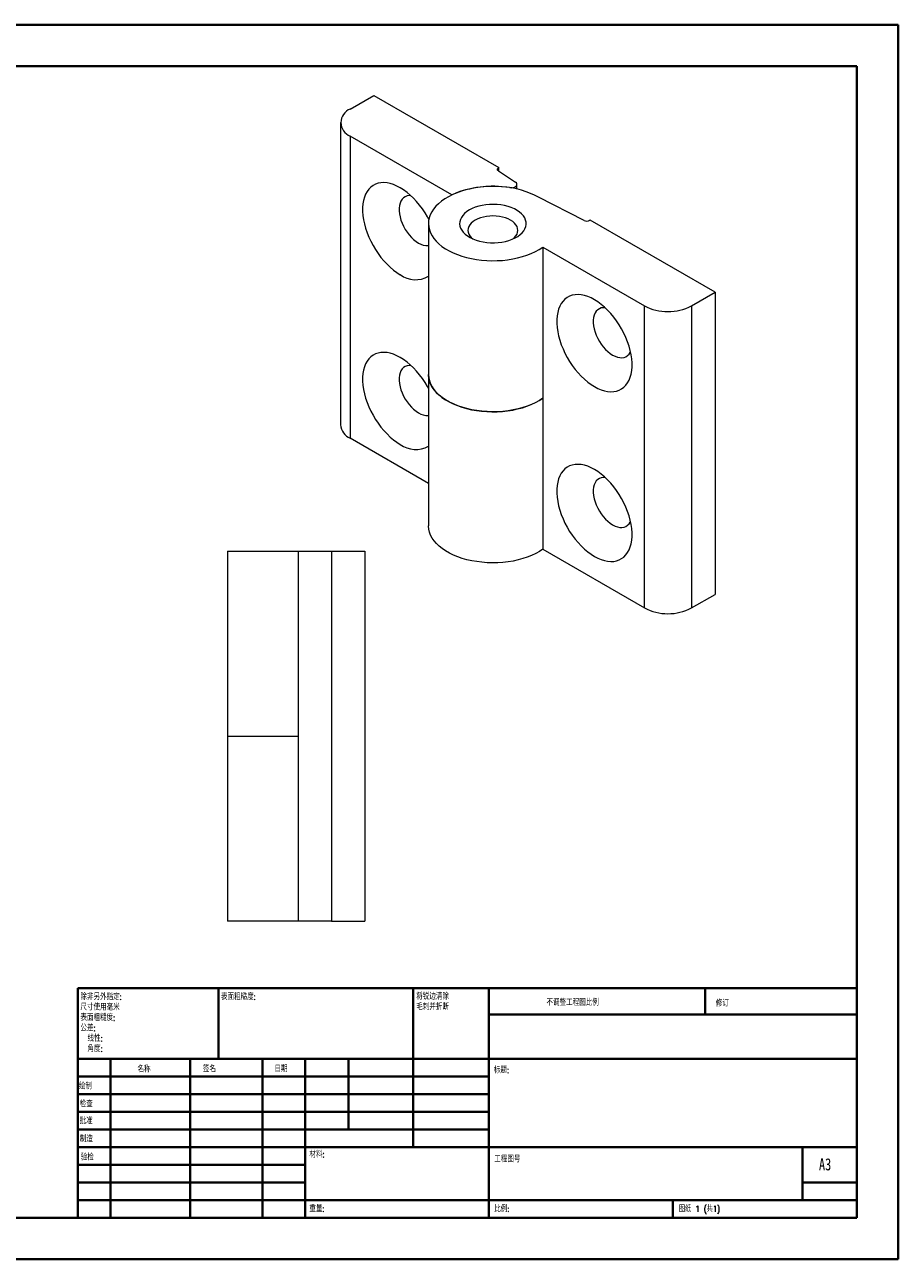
# Model space of a CAD drawing. Header units: millimetres. Extents: x 0 to 420, y 0 to 297.
# Tile 2 of 2: x 210 to 420, y 0 to 297. Entities that reach past the tile are written whole.
import ezdxf

# ---------------------------------------------------------------- set-up
doc = ezdxf.new("R2010")
doc.units = ezdxf.units.MM
doc.styles.add('SLDTEXTSTYLE0', font='TXT', dxfattribs={"width": 0.75, "bigfont": 'bigfont'})
doc.styles.add('SLDTEXTSTYLE1', font='TXT', dxfattribs={"width": 0.75})
doc.styles.add('SLDTEXTSTYLE2', font='TXT', dxfattribs={"width": 0.694444, "bigfont": 'bigfont'})

# ---------------------------------------------------------------- blocks, each defined once
blk = doc.blocks.new('SW_NOTE_0')
at = {"color": 0, "linetype": 'Continuous', "lineweight": 0, "char_height": 1.5, "attachment_point": 1, "style": 'SLDTEXTSTYLE0'}
for s, insert in [('\\M+18FAB锐边\\M+190B4\\M+18F9C', (0, 1.93)), ('\\M+196D1\\M+18E68\\M+19BF3\\M+190DC\\M+19266', (0, -0.57))]:
    blk.add_mtext(s, dxfattribs=dict(at, insert=insert))
blk = doc.blocks.new('SW_NOTE_1')
at = {"color": 0, "linetype": 'Continuous', "lineweight": 0, "char_height": 1.5, "attachment_point": 1, "style": 'SLDTEXTSTYLE0'}
for s, insert in [('\\M+18F9C\\M+194F1另\\M+18A4F\\M+18E77\\M+192E8:', (0, 1.93)), ('\\M+18EDA\\M+190A1\\M+18E67\\M+19770\\M+19F7C\\M+195C4', (0, -0.57)), ('\\M+1955C\\M+196CA\\M+19165糙\\M+19378:', (0, -3.07)), ('\\M+18CF6\\M+18DB7:', (0, -5.57)), ('线\\M+190AB:', (1.69, -8.07)), ('\\M+18A70\\M+19378:', (1.69, -10.57))]:
    blk.add_mtext(s, dxfattribs=dict(at, insert=insert))

msp = doc.modelspace()

# ---------------------------------------------------------------- linework, layer by layer
at = {"color": 7, "linetype": 'Continuous', "lineweight": 40}
for p, q in [((0.08, 297.21), (420.08, 297.21)), ((420.08, 0.21), (420.08, 297.21)), ((25.08, 287.21), (410.08, 287.21)), ((410.08, 287.21), (410.08, 10.21)), ((222.88, 65.46), (410.08, 65.46)), ((222.88, 65.46), (222.88, 10.21)), ((256.68, 48.46), (256.68, 65.46)), ((303.48, 65.46), (303.48, 27.21)), ((321.68, 65.46), (321.68, 10.21)), ((373.68, 59.09), (373.68, 65.46)), ((410.08, 59.09), (321.68, 59.09)), ((410.08, 48.46), (222.88, 48.46)), ((230.68, 48.46), (230.68, 10.21)), ((249.87, 48.46), (249.87, 10.21)), ((267.28, 48.46), (267.28, 10.21)), ((277.48, 10.21), (277.48, 48.46)), ((287.88, 31.46), (287.88, 48.46)), ((321.68, 44.21), (222.88, 44.21)), ((321.68, 39.96), (222.88, 39.96)), ((321.68, 35.71), (222.88, 35.71)), ((321.68, 31.46), (222.88, 31.46)), ((277.48, 27.21), (222.88, 27.21)), ((277.48, 27.21), (410.08, 27.21)), ((397.08, 14.46), (397.08, 27.21)), ((277.48, 22.96), (222.88, 22.96)), ((277.48, 18.71), (222.88, 18.71)), ((410.08, 18.71), (397.08, 18.71)), ((222.88, 14.46), (410.08, 14.46)), ((365.88, 10.21), (365.88, 14.46)), ((25.08, 10.21), (410.08, 10.21)), ((0.08, 0.21), (420.08, 0.21))]:
    msp.add_line(p, q, dxfattribs=at)
at = {"color": 7, "linetype": 'Continuous', "lineweight": 15}
for p, q in [((288.34, 276.93), (294, 280.19)), ((294, 280.19), (324.05, 262.84)), ((286, 273.66), (286, 200.99)), ((312.79, 256.28), (288.34, 270.4)), ((288.34, 270.4), (288.34, 197.72)), ((323.96, 262.03), (328.07, 259.33)), ((324.05, 262.84), (324, 262.82)), ((324.05, 261.97), (324.05, 262.84)), ((328.42, 257.67), (328.42, 258.8)), ((344.56, 250.14), (333.59, 255.7)), ((345.97, 250.19), (345.92, 250.16)), ((376.02, 232.84), (345.97, 250.19)), ((307.13, 249.37), (307.13, 213.04)), ((334.6, 243.69), (359.05, 229.58)), ((334.6, 243.69), (334.6, 207.35)), ((370.36, 229.58), (376.02, 232.84)), ((376.02, 232.84), (376.02, 160.17)), ((359.05, 156.9), (359.05, 229.58)), ((370.36, 229.58), (370.36, 156.9)), ((307.13, 213.04), (307.13, 176.7)), ((334.6, 207.35), (334.6, 171.02)), ((307.13, 186.87), (288.34, 197.72)), ((258.86, 170.58), (258.86, 126.08)), ((258.86, 170.58), (275.86, 170.58)), ((275.86, 170.58), (283.86, 170.58)), ((275.86, 81.58), (275.86, 170.58)), ((283.86, 170.58), (283.86, 81.58)), ((283.86, 170.58), (291.86, 170.58)), ((291.86, 170.58), (291.86, 81.58)), ((334.6, 171.02), (359.05, 156.9)), ((370.36, 156.9), (376.02, 160.17)), ((258.86, 126.08), (258.86, 81.58)), ((258.86, 126.08), (275.86, 126.08)), ((275.86, 81.58), (258.86, 81.58)), ((283.86, 81.58), (275.86, 81.58)), ((283.86, 81.58), (291.86, 81.58))]:
    msp.add_line(p, q, dxfattribs=at)
at = {"color": 8, "linetype": 'Continuous', "lineweight": 15}
msp.add_line((324, 262.82), (324, 262), dxfattribs=at)
at = {"color": 7, "linetype": 'Continuous', "lineweight": 15, "flags": 128}
for points in [[(323.96, 262.03), (323.85, 262.12), (323.77, 262.22), (323.72, 262.32), (323.71, 262.43), (323.73, 262.54), (323.79, 262.64), (323.88, 262.74), (324, 262.82)], [(307.23, 250.37), (306.9, 250.98), (306.31, 251.97), (305.68, 252.92), (305, 253.83), (304.29, 254.68), (303.54, 255.48), (302.77, 256.22), (301.98, 256.88), (301.17, 257.48), (300.36, 257.99), (299.55, 258.41), (298.74, 258.75), (297.95, 259), (297.18, 259.16), (296.43, 259.22), (295.72, 259.19), (295.04, 259.06), (294.4, 258.84), (293.82, 258.53), (293.28, 258.14), (292.81, 257.65), (292.39, 257.09), (292.04, 256.45), (291.75, 255.73), (291.54, 254.95), (291.39, 254.11), (291.32, 253.22), (291.32, 252.28), (291.39, 251.31), (291.54, 250.3), (291.75, 249.27), (292.04, 248.23), (292.39, 247.18), (292.81, 246.14), (293.28, 245.1), (293.82, 244.09), (294.4, 243.1), (295.04, 242.15), (295.72, 241.24), (296.43, 240.38), (297.18, 239.58), (297.95, 238.85), (298.74, 238.18), (299.55, 237.59), (300.36, 237.08), (300.36, 237.08)], [(326.66, 258.01), (327.05, 257.99), (327.44, 258.02), (327.8, 258.12), (328.09, 258.28), (328.3, 258.47), (328.41, 258.69), (328.4, 258.92), (328.29, 259.14), (328.07, 259.33)], [(302.92, 256.08), (302.5, 256.09), (302, 256.01), (301.55, 255.84), (301.15, 255.58), (300.8, 255.23), (300.52, 254.8), (300.31, 254.29), (300.16, 253.72), (300.09, 253.09), (300.09, 252.42), (300.16, 251.7), (300.31, 250.96), (300.52, 250.21), (300.8, 249.45), (301.15, 248.71), (301.55, 247.98), (302, 247.29), (302.5, 246.64), (303.03, 246.05), (303.58, 245.52), (304.16, 245.06), (304.74, 244.68)], [(333.59, 255.7), (332.66, 256.19), (331.67, 256.64), (330.61, 257.04), (329.51, 257.39), (328.35, 257.69), (327.16, 257.93), (325.94, 258.12), (324.69, 258.24), (323.44, 258.31), (322.17, 258.32), (320.91, 258.27), (319.66, 258.16), (318.44, 257.99), (317.23, 257.76), (316.07, 257.48), (314.95, 257.14), (313.88, 256.76), (312.86, 256.32), (311.92, 255.84), (311.04, 255.31), (310.24, 254.75), (309.52, 254.15), (308.89, 253.52), (308.36, 252.86), (307.91, 252.17), (307.57, 251.47), (307.32, 250.76), (307.18, 250.03), (307.13, 249.3), (307.2, 248.58), (307.36, 247.85), (307.62, 247.14), (307.99, 246.44), (308.45, 245.76), (309.01, 245.11), (309.65, 244.48), (310.39, 243.89), (311.2, 243.33), (312.09, 242.81), (313.05, 242.34), (314.08, 241.91), (315.16, 241.54), (316.29, 241.21), (317.46, 240.94), (318.67, 240.72), (319.9, 240.57), (321.15, 240.47), (322.41, 240.43), (323.67, 240.45), (324.93, 240.52), (326.17, 240.66), (327.39, 240.86), (328.57, 241.11), (329.72, 241.42), (330.82, 241.77), (331.86, 242.18), (332.85, 242.64), (333.76, 243.14), (334.6, 243.69)], [(316.98, 252.64), (316.37, 252.25), (315.84, 251.81), (315.4, 251.35), (315.06, 250.86), (314.82, 250.36), (314.67, 249.83), (314.63, 249.31), (314.7, 248.78), (314.87, 248.26), (315.14, 247.76), (315.51, 247.28), (315.97, 246.82), (316.51, 246.4), (317.14, 246.02), (317.84, 245.68), (318.6, 245.38), (319.41, 245.15), (320.27, 244.96), (321.16, 244.83), (322.06, 244.77), (322.98, 244.76), (323.88, 244.81), (324.78, 244.92), (325.64, 245.09), (326.47, 245.32), (327.24, 245.6), (327.96, 245.93), (328.6, 246.3), (329.17, 246.71), (329.65, 247.16), (330.05, 247.64), (330.34, 248.14), (330.54, 248.65), (330.63, 249.18), (330.61, 249.7), (330.5, 250.23), (330.28, 250.74), (329.96, 251.23), (329.54, 251.7), (329.04, 252.14), (328.45, 252.54), (327.79, 252.91), (327.05, 253.22), (326.27, 253.49), (325.43, 253.7), (324.56, 253.86), (323.66, 253.95), (322.75, 253.99), (321.84, 253.97), (320.93, 253.89), (320.05, 253.74), (319.21, 253.55), (318.4, 253.29), (317.66, 252.99), (316.98, 252.64)], [(347.03, 231.04), (346.22, 231.47), (345.41, 231.81), (344.62, 232.06), (343.85, 232.21), (343.1, 232.28), (342.39, 232.24), (341.71, 232.12), (341.07, 231.9), (340.49, 231.59), (339.95, 231.19), (339.48, 230.71), (339.06, 230.15), (338.71, 229.5), (338.42, 228.79), (338.2, 228.01), (338.06, 227.17), (337.99, 226.28), (337.99, 225.34), (338.06, 224.37), (338.2, 223.36), (338.42, 222.33), (338.71, 221.29), (339.06, 220.24), (339.48, 219.2), (339.95, 218.16), (340.49, 217.15), (341.07, 216.16), (341.71, 215.21), (342.39, 214.3), (343.1, 213.44), (343.85, 212.64), (344.62, 211.91), (345.41, 211.24), (346.22, 210.65), (347.03, 210.14), (347.84, 209.71), (348.64, 209.38), (349.44, 209.13), (350.21, 208.97), (350.96, 208.91), (351.67, 208.94), (352.35, 209.07), (352.98, 209.28), (353.57, 209.59), (354.11, 209.99), (354.58, 210.47), (355, 211.04), (355.35, 211.68), (355.64, 212.39), (355.85, 213.17), (356, 214.01), (356.07, 214.9), (356.07, 215.84), (356, 216.82), (355.85, 217.82), (355.64, 218.85), (355.35, 219.9), (355, 220.94), (354.58, 221.99), (354.11, 223.02), (353.57, 224.04), (352.98, 225.03), (352.35, 225.98), (351.67, 226.88), (350.96, 227.74), (350.21, 228.54), (349.44, 229.28), (348.64, 229.94), (347.84, 230.53), (347.03, 231.04)], [(349.59, 229.14), (349.16, 229.14), (348.67, 229.07), (348.22, 228.9), (347.82, 228.63), (347.47, 228.29), (347.19, 227.86), (346.97, 227.35), (346.83, 226.78), (346.76, 226.15), (346.76, 225.47), (346.83, 224.76), (346.97, 224.02), (347.19, 223.27), (347.47, 222.51), (347.82, 221.76), (348.22, 221.04), (348.67, 220.35), (349.16, 219.7), (349.69, 219.1), (350.25, 218.57), (350.83, 218.11), (351.41, 217.73), (352, 217.44), (352.57, 217.23), (353.13, 217.12), (353.66, 217.1), (354.16, 217.18), (354.61, 217.35), (355.01, 217.61), (355.35, 217.96), (355.64, 218.39), (355.71, 218.54)], [(307.13, 209.73), (306.9, 210.15), (306.31, 211.14), (305.68, 212.09), (305, 213), (304.29, 213.86), (303.54, 214.66), (302.77, 215.39), (301.98, 216.06), (301.17, 216.65), (300.36, 217.16), (299.55, 217.58), (298.74, 217.92), (297.95, 218.17), (297.18, 218.33), (296.43, 218.39), (295.72, 218.36), (295.04, 218.23), (294.4, 218.02), (293.82, 217.71), (293.28, 217.31), (292.81, 216.83), (292.39, 216.26), (292.04, 215.62), (291.75, 214.91), (291.54, 214.13), (291.39, 213.29), (291.32, 212.4), (291.32, 211.46), (291.39, 210.48), (291.54, 209.48), (291.75, 208.45), (292.04, 207.4), (292.39, 206.36), (292.81, 205.31), (293.28, 204.28), (293.82, 203.26), (294.4, 202.27), (295.04, 201.32), (295.72, 200.41), (296.43, 199.56), (297.18, 198.76), (297.95, 198.02), (298.74, 197.36), (299.55, 196.77), (300.36, 196.26), (300.36, 196.26)], [(302.92, 215.25), (302.5, 215.26), (302, 215.18), (301.55, 215.01), (301.15, 214.75), (300.8, 214.4), (300.52, 213.97), (300.31, 213.47), (300.16, 212.89), (300.09, 212.27), (300.09, 211.59), (300.16, 210.87), (300.31, 210.13), (300.52, 209.38), (300.8, 208.62), (301.15, 207.88), (301.55, 207.15), (302, 206.46), (302.5, 205.81), (303.03, 205.22), (303.58, 204.69), (304.16, 204.23), (304.74, 203.85)], [(307.13, 213.04), (307.13, 212.97), (307.2, 212.24), (307.36, 211.52), (307.62, 210.8), (307.99, 210.11), (308.45, 209.43), (309.01, 208.77), (309.65, 208.15), (310.39, 207.55), (311.2, 207), (312.09, 206.48), (313.05, 206), (314.08, 205.58), (315.16, 205.2), (316.29, 204.87), (317.46, 204.6), (318.67, 204.39), (319.9, 204.23), (321.15, 204.13), (322.41, 204.09), (323.67, 204.11), (324.93, 204.19), (326.17, 204.33), (327.39, 204.52), (328.57, 204.77), (329.72, 205.08), (330.82, 205.44), (331.86, 205.85), (332.85, 206.31), (333.76, 206.81), (334.6, 207.35)], [(334.6, 207.35), (333.83, 206.85), (332.92, 206.35), (331.94, 205.88), (330.9, 205.47), (329.81, 205.11), (328.67, 204.8), (327.49, 204.54), (326.27, 204.34), (325.03, 204.2), (323.78, 204.11), (322.51, 204.09), (321.25, 204.13), (320, 204.22), (318.77, 204.37), (317.56, 204.58), (316.38, 204.85), (315.25, 205.17), (314.16, 205.54), (313.13, 205.97), (312.17, 206.44), (311.27, 206.95), (310.45, 207.51), (309.71, 208.1), (309.06, 208.72), (308.49, 209.37), (308.02, 210.05), (307.65, 210.75), (307.38, 211.46), (307.2, 212.18), (307.14, 212.91), (307.13, 213.04)], [(347.03, 190.22), (346.22, 190.64), (345.41, 190.98), (344.62, 191.23), (343.85, 191.39), (343.1, 191.45), (342.39, 191.42), (341.71, 191.29), (341.07, 191.07), (340.49, 190.76), (339.95, 190.37), (339.48, 189.88), (339.06, 189.32), (338.71, 188.68), (338.42, 187.96), (338.2, 187.19), (338.06, 186.35), (337.99, 185.45), (337.99, 184.52), (338.06, 183.54), (338.2, 182.53), (338.42, 181.51), (338.71, 180.46), (339.06, 179.41), (339.48, 178.37), (339.95, 177.33), (340.49, 176.32), (341.07, 175.33), (341.71, 174.38), (342.39, 173.47), (343.1, 172.62), (343.85, 171.82), (344.62, 171.08), (345.41, 170.41), (346.22, 169.82), (347.03, 169.31), (347.84, 168.89), (348.64, 168.55), (349.44, 168.3), (350.21, 168.14), (350.96, 168.08), (351.67, 168.11), (352.35, 168.24), (352.98, 168.46), (353.57, 168.77), (354.11, 169.16), (354.58, 169.65), (355, 170.21), (355.35, 170.85), (355.64, 171.57), (355.85, 172.35), (356, 173.18), (356.07, 174.08), (356.07, 175.01), (356, 175.99), (355.85, 177), (355.64, 178.03), (355.35, 179.07), (355, 180.12), (354.58, 181.16), (354.11, 182.2), (353.57, 183.21), (352.98, 184.2), (352.35, 185.15), (351.67, 186.06), (350.96, 186.92), (350.21, 187.71), (349.44, 188.45), (348.64, 189.12), (347.84, 189.71), (347.03, 190.22)], [(349.59, 188.31), (349.16, 188.32), (348.67, 188.24), (348.22, 188.07), (347.82, 187.81), (347.47, 187.46), (347.19, 187.03), (346.97, 186.52), (346.83, 185.95), (346.76, 185.32), (346.76, 184.65), (346.83, 183.93), (346.97, 183.19), (347.19, 182.44), (347.47, 181.68), (347.82, 180.94), (348.22, 180.21), (348.67, 179.52), (349.16, 178.87), (349.69, 178.28), (350.25, 177.75), (350.83, 177.29), (351.41, 176.91), (352, 176.61), (352.57, 176.41), (353.13, 176.29), (353.66, 176.28), (354.16, 176.35), (354.61, 176.52), (355.01, 176.79), (355.35, 177.13), (355.64, 177.56), (355.71, 177.71)], [(334.6, 171.02), (333.83, 170.52), (332.92, 170.01), (331.94, 169.55), (330.9, 169.13), (329.81, 168.77), (328.67, 168.46), (327.49, 168.2), (326.27, 168), (325.03, 167.86), (323.78, 167.78), (322.51, 167.75), (321.25, 167.79), (320, 167.88), (318.77, 168.04), (317.56, 168.25), (316.38, 168.51), (315.25, 168.84), (314.16, 169.21), (313.13, 169.63), (312.17, 170.1), (311.27, 170.62), (310.45, 171.17), (309.71, 171.76), (309.06, 172.38), (308.49, 173.04), (308.02, 173.71), (307.65, 174.41), (307.38, 175.12), (307.2, 175.85), (307.14, 176.57), (307.13, 176.7)]]:
    msp.add_lwpolyline(points, dxfattribs=at)
at = {"color": 8, "linetype": 'Continuous', "lineweight": 15, "flags": 128}
for points in [[(318.39, 250.19), (317.87, 249.85), (317.44, 249.47), (317.09, 249.07), (316.84, 248.64), (316.68, 248.19), (316.63, 247.74), (316.68, 247.29), (316.84, 246.84), (317.09, 246.41), (317.44, 246.01), (317.79, 245.7)], [(327.48, 245.7), (327.83, 246.01), (328.18, 246.41), (328.43, 246.84), (328.58, 247.29), (328.63, 247.74), (328.58, 248.19), (328.43, 248.64), (328.18, 249.07), (327.83, 249.47), (327.39, 249.85), (326.88, 250.19), (326.29, 250.49), (325.63, 250.74), (324.93, 250.94), (324.19, 251.09), (323.42, 251.17), (322.63, 251.2), (321.85, 251.17), (321.08, 251.09), (320.34, 250.94), (319.63, 250.74), (318.98, 250.49), (318.39, 250.19)]]:
    msp.add_lwpolyline(points, dxfattribs=at)
at = {"color": 7, "linetype": 'Continuous', "lineweight": 15}
for centre, radius, start, end in [((289.6, 273.66), 3.5, 111.1341, 248.8659), ((322.65, 233.66), 24.68, 80.6674, 113.5661), ((345.21, 251.54), 1.55, 244.8946, 297.2369), ((306.86, 247.92), 3.87, 236.8709, 274.0676), ((304.04, 242.02), 6.16, 233.2724, 300.126), ((364.71, 240.45), 12.26, 242.5243, 297.4757), ((306.86, 207.09), 3.87, 236.8709, 274.0676), ((289.86, 201.29), 3.88, 184.4583, 246.8619), ((304.04, 201.19), 6.16, 233.2724, 300.126), ((364.71, 167.78), 12.26, 242.5243, 297.4757)]:
    msp.add_arc(centre, radius, start, end, dxfattribs=at)

# ---------------------------------------------------------------- block references
at = {"color": 7, "linetype": 'Continuous', "lineweight": 0}
for name, p in [('SW_NOTE_1', (223.47, 62.2)), ('SW_NOTE_0', (304.19, 62.28))]:
    msp.add_blockref(name, p, dxfattribs=at)

# ---------------------------------------------------------------- texts
at = {"color": 7, "linetype": 'Continuous', "lineweight": 0, "attachment_point": 1}
for s, insert, char_height, style in [('\\M+1955C\\M+196CA\\M+19165糙\\M+19378:', (257.25, 64.13), 1.5, 'SLDTEXTSTYLE0'), ('\\M+19573调\\M+190AE\\M+18D48\\M+192F6图\\M+194E4\\M+197E1', (335.49, 62.75), 1.5, 'SLDTEXTSTYLE0'), ('\\M+18F43订', (376.21, 62.55), 1.5, 'SLDTEXTSTYLE0'), ('\\M+196BC\\M+18FCC', (237.2, 46.72), 1.5, 'SLDTEXTSTYLE0'), ('签\\M+196BC', (252.91, 46.78), 1.5, 'SLDTEXTSTYLE0'), ('\\M+193FA\\M+18AFA', (270.09, 46.79), 1.5, 'SLDTEXTSTYLE0'), ('标题:', (322.84, 46.49), 1.5, 'SLDTEXTSTYLE0'), ('绘\\M+190A7', (223.09, 42.64), 1.5, 'SLDTEXTSTYLE0'), ('检查', (223.29, 38.37), 1.5, 'SLDTEXTSTYLE0'), ('\\M+194E1\\M+18F79', (223.28, 34.28), 1.5, 'SLDTEXTSTYLE0'), ('\\M+190A7\\M+191A2', (223.33, 29.95), 1.5, 'SLDTEXTSTYLE0'), ('验检', (223.55, 25.56), 1.5, 'SLDTEXTSTYLE0'), ('\\M+18DDE\\M+197BF:', (278.52, 26.2), 1.5, 'SLDTEXTSTYLE0'), ('\\M+18D48\\M+192F6图\\M+18D86', (322.95, 25.08), 1.5, 'SLDTEXTSTYLE0'), ('A3', (401, 24.52), 2.91, 'SLDTEXTSTYLE1'), ('\\M+18F64\\M+197CA:', (278.5, 13.16), 1.4986, 'SLDTEXTSTYLE0'), ('\\M+194E4\\M+197E1:', (322.95, 13.11), 1.5, 'SLDTEXTSTYLE0'), ('图纸 1 (\\M+18BA41)', (367.36, 13.11), 1.5, 'SLDTEXTSTYLE2')]:
    msp.add_mtext(s, dxfattribs=dict(at, insert=insert, char_height=char_height, style=style))

doc.saveas('drawing.dxf')
